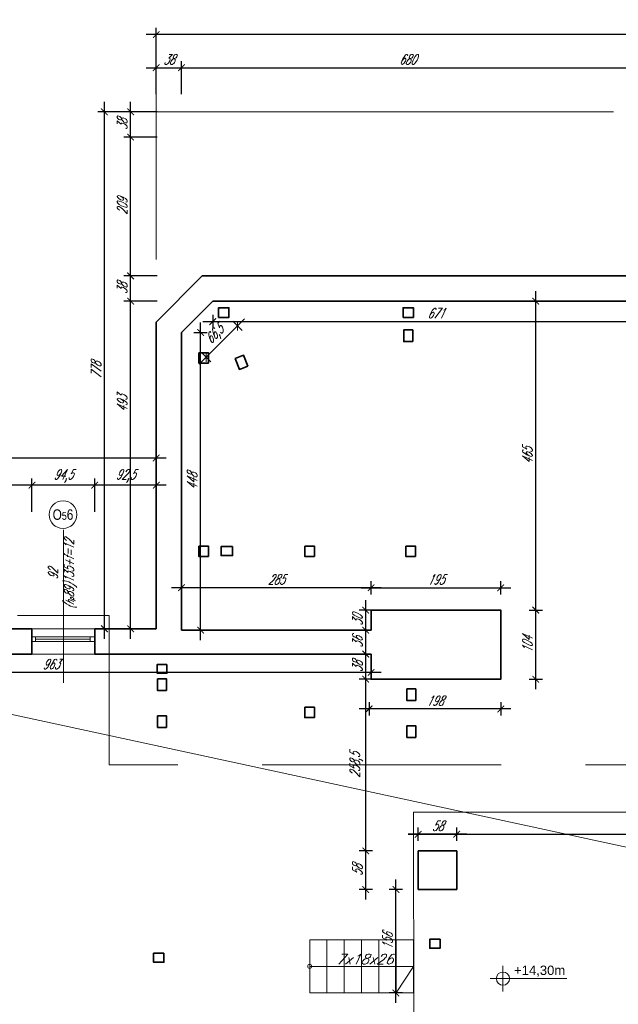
# Model space of a CAD drawing. Header units: millimetres. Extents: x 402 to 79005, y -7782 to 89952.
# Tile 4 of 256: x 23619 to 24520, y 7056 to 8538. Entities that reach past the tile are written whole.
import ezdxf
from ezdxf.enums import TextEntityAlignment as Align

# ---------------------------------------------------------------- set-up
doc = ezdxf.new("R2010")
doc.units = ezdxf.units.MM
doc.header["$LTSCALE"] = 10
doc.linetypes.add('DASHED', pattern=[19.05, 12.7, -6.35])
doc.layers.get('0').update_dxf_attribs({"lineweight": 0})
doc.layers.get('Defpoints').update_dxf_attribs({"color": 253})
for name, color, linetype, lineweight in [('01-2_konstrukcja dachu', 253, 'Continuous', 35), ('01_ściany', 253, 'Continuous', 35), ('03-01_okna', 253, 'Continuous', 15), ('03-02_schody', 253, 'Continuous', 5), ('04-1_widok', 253, 'Continuous', 5), ('04-2_nad', 253, 'DASHED', 5), ('05-01_wymiary', 253, 'Continuous', 5), ('05-03_opis', 253, 'Continuous', 5)]:
    doc.layers.add(name, color=color, linetype=linetype, lineweight=lineweight)
doc.styles.add('arial', font='ARIAL.TTF')
doc.styles.add('ariel', font='ARIAL.TTF', dxfattribs={"width": 0.8})
doc.styles.add('ariel_wym', font='simplex.shx', dxfattribs={"width": 0.65, "oblique": 25})
doc.dimstyles.new('ariel 50', dxfattribs={"dimtxt": 15, "dimasz": 10, "dimexe": 10, "dimexo": 0, "dimgap": 5, "dimtad": 1, "dimdec": 1, "dimrnd": 0.5, "dimtxsty": 'ariel_wym', "dimblk": 'ARCHTICK', "dimcen": 2.5, "dimdle": 15, "dimazin": 0, "dimtfac": 1, "dimtdec": 1, "dimtix": 1, "dimtmove": 0, "dimatfit": 3, "dimldrblk": 'DOT', "dimfxl": 0, "dimarcsym": 0})
doc.dimstyles.new('ariel 50 wnętrze', dxfattribs={"dimtxt": 15, "dimasz": 10, "dimexe": 10, "dimexo": 0, "dimgap": 5, "dimtad": 1, "dimdec": 1, "dimrnd": 0.5, "dimtxsty": 'ariel_wym', "dimblk": 'ARCHTICK', "dimcen": 2.5, "dimdle": 15, "dimazin": 0, "dimtfac": 1, "dimtdec": 1, "dimtix": 1, "dimtmove": 0, "dimatfit": 3, "dimldrblk": 'DOT', "dimfxl": 0, "dimarcsym": 0})

# ---------------------------------------------------------------- blocks, each defined once
blk = doc.blocks.new('_ArchTick')
at = {"color": 0, "linetype": 'ByBlock', "const_width": 0.15}
blk.add_lwpolyline([(-0.5, -0.5), (0.5, 0.5)], dxfattribs=at)
blk = doc.blocks.new('*D3462')
at = {"layer": '05-01_wymiary', "color": 0, "lineweight": -2}
for p, q in [((23809.7, 8465.2), (23877.7, 8465.2)), ((23824.7, 8425.2), (23824.7, 8475.2)), ((23862.7, 8425.2), (23862.7, 8475.2))]:
    blk.add_line(p, q, dxfattribs=at)
at = {"layer": 'Defpoints', "color": 0, "lineweight": 0}
for p in [(23862.7, 8465.2), (23824.7, 8082.5), (23862.7, 8066.7)]:
    blk.add_point(p, dxfattribs=at)
at = {"layer": '05-01_wymiary', "color": 0, "lineweight": -2, "xscale": 10, "yscale": 10, "zscale": 10, "rotation": 180}
blk.add_blockref('_ArchTick', (23824.7, 8465.2), dxfattribs=at)
at = {"layer": '05-01_wymiary', "color": 0, "lineweight": -2, "xscale": 10, "yscale": 10, "zscale": 10}
blk.add_blockref('_ArchTick', (23862.7, 8465.2), dxfattribs=at)
at = {"layer": '05-01_wymiary', "color": 0, "insert": (23843.7, 8477.7), "char_height": 15, "attachment_point": 5, "style": 'ariel_wym'}
blk.add_mtext('38', dxfattribs=at)
blk = doc.blocks.new('_Dot')
at = {"color": 0, "linetype": 'ByBlock', "lineweight": -2}
blk.add_line((-0.5, 0), (-1, 0), dxfattribs=at)
at = {"color": 0, "linetype": 'ByBlock', "const_width": 0.5}
blk.add_lwpolyline([(-0.25, 0, 1), (0.25, 0, 1)], format="xyb", close=True, dxfattribs=at)
blk = doc.blocks.new('*D3463')
at = {"layer": '05-01_wymiary', "color": 0, "lineweight": -2}
for p, q in [((23847.7, 8465.2), (24557.7, 8465.2)), ((23862.7, 8425.2), (23862.7, 8475.2)), ((24542.7, 8425.2), (24542.7, 8475.2))]:
    blk.add_line(p, q, dxfattribs=at)
at = {"layer": 'Defpoints', "color": 0, "lineweight": 0}
for p in [(24542.7, 8465.2), (24542.7, 8151.9), (23862.7, 8066.7)]:
    blk.add_point(p, dxfattribs=at)
at = {"layer": '05-01_wymiary', "color": 0, "lineweight": -2, "xscale": 10, "yscale": 10, "zscale": 10, "rotation": 180}
blk.add_blockref('_ArchTick', (23862.7, 8465.2), dxfattribs=at)
at = {"layer": '05-01_wymiary', "color": 0, "lineweight": -2, "xscale": 10, "yscale": 10, "zscale": 10}
blk.add_blockref('_ArchTick', (24542.7, 8465.2), dxfattribs=at)
at = {"layer": '05-01_wymiary', "color": 0, "insert": (24202.7, 8477.7), "char_height": 15, "attachment_point": 5, "style": 'ariel_wym'}
blk.add_mtext('680', dxfattribs=at)
blk = doc.blocks.new('*D3469')
at = {"layer": '05-01_wymiary', "color": 0, "lineweight": -2}
for p, q in [((23824.7, 8475.2), (23824.7, 8525.2)), ((25971.6, 8475.2), (25971.6, 8525.2)), ((25986.6, 8515.2), (23809.7, 8515.2))]:
    blk.add_line(p, q, dxfattribs=at)
at = {"layer": 'Defpoints', "color": 0, "lineweight": 0}
for p in [(23824.7, 8515.2), (23824.7, 8076.9), (25971.6, 8076.9)]:
    blk.add_point(p, dxfattribs=at)
at = {"layer": '05-01_wymiary', "color": 0, "lineweight": -2, "xscale": 10, "yscale": 10, "zscale": 10, "rotation": 180}
blk.add_blockref('_ArchTick', (23824.7, 8515.2), dxfattribs=at)
at = {"layer": '05-01_wymiary', "color": 0, "lineweight": -2, "xscale": 10, "yscale": 10, "zscale": 10}
blk.add_blockref('_ArchTick', (25971.6, 8515.2), dxfattribs=at)
at = {"layer": '05-01_wymiary', "color": 0, "insert": (24898.1, 8527.7), "char_height": 15, "attachment_point": 5, "style": 'ariel_wym'}
blk.add_mtext('2147', dxfattribs=at)
blk = doc.blocks.new('*D3475')
at = {"layer": '05-01_wymiary', "color": 0, "lineweight": -2}
for p, q in [((23786.2, 7605.9), (23786.2, 8128.9)), ((23826.2, 8113.9), (23776.2, 8113.9)), ((23824.6, 7620.9), (23776.2, 7620.9))]:
    blk.add_line(p, q, dxfattribs=at)
at = {"layer": 'Defpoints', "color": 0, "lineweight": 0}
for p in [(23786.2, 8113.9), (23909.8, 8113.9), (23824.6, 7620.9)]:
    blk.add_point(p, dxfattribs=at)
at = {"layer": '05-01_wymiary', "color": 0, "lineweight": -2, "xscale": 10, "yscale": 10, "zscale": 10}
for p, rotation in [((23786.2, 8113.9), 90), ((23786.2, 7620.9), 270)]:
    blk.add_blockref('_ArchTick', p, dxfattribs=dict(at, rotation=rotation))
at = {"layer": '05-01_wymiary', "color": 0, "insert": (23773.7, 7959.7), "char_height": 15, "attachment_point": 5, "rotation": 90, "style": 'ariel_wym'}
blk.add_mtext('493', dxfattribs=at)
blk = doc.blocks.new('*D3476')
at = {"layer": '05-01_wymiary', "color": 0, "lineweight": -2}
for p, q in [((23786.2, 8098.9), (23786.2, 8166.9)), ((23826.2, 8151.9), (23776.2, 8151.9)), ((23826.2, 8113.9), (23776.2, 8113.9))]:
    blk.add_line(p, q, dxfattribs=at)
at = {"layer": 'Defpoints', "color": 0, "lineweight": 0}
for p in [(23786.2, 8151.9), (23894, 8151.9), (23909.8, 8113.9)]:
    blk.add_point(p, dxfattribs=at)
at = {"layer": '05-01_wymiary', "color": 0, "lineweight": -2, "xscale": 10, "yscale": 10, "zscale": 10}
for p, rotation in [((23786.2, 8151.9), 90), ((23786.2, 8113.9), 270)]:
    blk.add_blockref('_ArchTick', p, dxfattribs=dict(at, rotation=rotation))
at = {"layer": '05-01_wymiary', "color": 0, "insert": (23773.7, 8132.9), "char_height": 15, "attachment_point": 5, "rotation": 90, "style": 'ariel_wym'}
blk.add_mtext('38', dxfattribs=at)
blk = doc.blocks.new('*D3477')
at = {"layer": '05-01_wymiary', "color": 0, "lineweight": -2}
for p, q in [((23786.2, 8136.9), (23786.2, 8375.9)), ((23826.2, 8360.9), (23776.2, 8360.9)), ((23826.2, 8151.9), (23776.2, 8151.9))]:
    blk.add_line(p, q, dxfattribs=at)
at = {"layer": 'Defpoints', "color": 0, "lineweight": 0}
for p in [(23786.2, 8360.9), (24628.4, 8360.9), (23894, 8151.9)]:
    blk.add_point(p, dxfattribs=at)
at = {"layer": '05-01_wymiary', "color": 0, "lineweight": -2, "xscale": 10, "yscale": 10, "zscale": 10}
for p, rotation in [((23786.2, 8360.9), 90), ((23786.2, 8151.9), 270)]:
    blk.add_blockref('_ArchTick', p, dxfattribs=dict(at, rotation=rotation))
at = {"layer": '05-01_wymiary', "color": 0, "insert": (23773.7, 8256.4), "char_height": 15, "attachment_point": 5, "rotation": 90, "style": 'ariel_wym'}
blk.add_mtext('209', dxfattribs=at)
blk = doc.blocks.new('*D3478')
at = {"layer": '05-01_wymiary', "color": 0, "lineweight": -2}
for p, q in [((23786.2, 8345.9), (23786.2, 8413.9)), ((23826.2, 8398.9), (23776.2, 8398.9)), ((23826.2, 8360.9), (23776.2, 8360.9))]:
    blk.add_line(p, q, dxfattribs=at)
at = {"layer": 'Defpoints', "color": 0, "lineweight": 0}
for p in [(23786.2, 8398.9), (24612.7, 8398.9), (24628.4, 8360.9)]:
    blk.add_point(p, dxfattribs=at)
at = {"layer": '05-01_wymiary', "color": 0, "lineweight": -2, "xscale": 10, "yscale": 10, "zscale": 10}
for p, rotation in [((23786.2, 8398.9), 90), ((23786.2, 8360.9), 270)]:
    blk.add_blockref('_ArchTick', p, dxfattribs=dict(at, rotation=rotation))
at = {"layer": '05-01_wymiary', "color": 0, "insert": (23773.7, 8379.9), "char_height": 15, "attachment_point": 5, "rotation": 90, "style": 'ariel_wym'}
blk.add_mtext('38', dxfattribs=at)
blk = doc.blocks.new('*D3479')
at = {"layer": '05-01_wymiary', "color": 0, "lineweight": -2}
for p, q in [((23746.8, 7605.9), (23746.8, 8413.9)), ((23786.8, 8398.9), (23736.8, 8398.9)), ((23786.8, 7620.9), (23736.8, 7620.9))]:
    blk.add_line(p, q, dxfattribs=at)
at = {"layer": 'Defpoints', "color": 0, "lineweight": 0}
for p in [(23746.8, 8398.9), (24612.7, 8398.9), (23824.6, 7620.9)]:
    blk.add_point(p, dxfattribs=at)
at = {"layer": '05-01_wymiary', "color": 0, "lineweight": -2, "xscale": 10, "yscale": 10, "zscale": 10}
for p, rotation in [((23746.8, 8398.9), 90), ((23746.8, 7620.9), 270)]:
    blk.add_blockref('_ArchTick', p, dxfattribs=dict(at, rotation=rotation))
at = {"layer": '05-01_wymiary', "color": 0, "insert": (23734.3, 8009.9), "char_height": 15, "attachment_point": 5, "rotation": 90, "style": 'ariel_wym'}
blk.add_mtext('778', dxfattribs=at)
blk = doc.blocks.new('*D3563')
at = {"layer": '05-01_wymiary', "color": 0, "lineweight": -2}
for p, q in [((23732.3, 7797), (23732.3, 7847)), ((23824.7, 7797), (23824.7, 7847)), ((23839.7, 7837), (23717.3, 7837))]:
    blk.add_line(p, q, dxfattribs=at)
at = {"layer": 'Defpoints', "color": 0, "lineweight": 0}
for p in [(23732.3, 7837), (23824.7, 7620.9), (23732.3, 7582.9)]:
    blk.add_point(p, dxfattribs=at)
at = {"layer": '05-01_wymiary', "color": 0, "lineweight": -2, "xscale": 10, "yscale": 10, "zscale": 10, "rotation": 180}
blk.add_blockref('_ArchTick', (23732.3, 7837), dxfattribs=at)
at = {"layer": '05-01_wymiary', "color": 0, "lineweight": -2, "xscale": 10, "yscale": 10, "zscale": 10}
blk.add_blockref('_ArchTick', (23824.7, 7837), dxfattribs=at)
at = {"layer": '05-01_wymiary', "color": 0, "insert": (23778.5, 7850.9), "char_height": 15, "attachment_point": 5, "style": 'ariel_wym'}
blk.add_mtext('92,5', dxfattribs=at)
blk = doc.blocks.new('*D3564')
at = {"layer": '05-01_wymiary', "color": 0, "lineweight": -2}
for p, q in [((23637.8, 7797), (23637.8, 7847)), ((23732.3, 7797), (23732.3, 7847)), ((23747.3, 7837), (23622.8, 7837))]:
    blk.add_line(p, q, dxfattribs=at)
at = {"layer": 'Defpoints', "color": 0, "lineweight": 0}
for p in [(23637.8, 7837), (23637.8, 7582.9), (23732.3, 7582.9)]:
    blk.add_point(p, dxfattribs=at)
at = {"layer": '05-01_wymiary', "color": 0, "lineweight": -2, "xscale": 10, "yscale": 10, "zscale": 10, "rotation": 180}
blk.add_blockref('_ArchTick', (23637.8, 7837), dxfattribs=at)
at = {"layer": '05-01_wymiary', "color": 0, "lineweight": -2, "xscale": 10, "yscale": 10, "zscale": 10}
blk.add_blockref('_ArchTick', (23732.3, 7837), dxfattribs=at)
at = {"layer": '05-01_wymiary', "color": 0, "insert": (23685, 7850.9), "char_height": 15, "attachment_point": 5, "style": 'ariel_wym'}
blk.add_mtext('94,5', dxfattribs=at)
blk = doc.blocks.new('*D3565')
at = {"layer": '05-01_wymiary', "color": 0, "lineweight": -2}
for p, q in [((23400.8, 7797), (23400.8, 7847)), ((23637.8, 7797), (23637.8, 7847)), ((23652.8, 7837), (23385.8, 7837))]:
    blk.add_line(p, q, dxfattribs=at)
at = {"layer": 'Defpoints', "color": 0, "lineweight": 0}
for p in [(23400.8, 7837), (23400.8, 7582.9), (23637.8, 7582.9)]:
    blk.add_point(p, dxfattribs=at)
at = {"layer": '05-01_wymiary', "color": 0, "lineweight": -2, "xscale": 10, "yscale": 10, "zscale": 10, "rotation": 180}
blk.add_blockref('_ArchTick', (23400.8, 7837), dxfattribs=at)
at = {"layer": '05-01_wymiary', "color": 0, "lineweight": -2, "xscale": 10, "yscale": 10, "zscale": 10}
blk.add_blockref('_ArchTick', (23637.8, 7837), dxfattribs=at)
at = {"layer": '05-01_wymiary', "color": 0, "insert": (23519.3, 7849.5), "char_height": 15, "attachment_point": 5, "style": 'ariel_wym'}
blk.add_mtext('237', dxfattribs=at)
blk = doc.blocks.new('*D3569')
at = {"layer": '05-01_wymiary', "color": 0, "lineweight": -2}
for p, q in [((23059.7, 7837.8), (23059.7, 7887.8)), ((23824.7, 7837.8), (23824.7, 7887.8)), ((23839.7, 7877.8), (23044.7, 7877.8))]:
    blk.add_line(p, q, dxfattribs=at)
at = {"layer": 'Defpoints', "color": 0, "lineweight": 0}
for p in [(23059.7, 7877.8), (23059.7, 7755.4), (23824.7, 7620.9)]:
    blk.add_point(p, dxfattribs=at)
at = {"layer": '05-01_wymiary', "color": 0, "lineweight": -2, "xscale": 10, "yscale": 10, "zscale": 10, "rotation": 180}
blk.add_blockref('_ArchTick', (23059.7, 7877.8), dxfattribs=at)
at = {"layer": '05-01_wymiary', "color": 0, "lineweight": -2, "xscale": 10, "yscale": 10, "zscale": 10}
blk.add_blockref('_ArchTick', (23824.7, 7877.8), dxfattribs=at)
at = {"layer": '05-01_wymiary', "color": 0, "insert": (23442.2, 7890.3), "char_height": 15, "attachment_point": 5, "style": 'ariel_wym'}
blk.add_mtext('765', dxfattribs=at)
blk = doc.blocks.new('*D3576')
at = {"layer": '05-01_wymiary', "color": 0, "lineweight": -2}
for p, q in [((24185.2, 7057.8), (24185.2, 7243.5)), ((24195.2, 7228.5), (24175.2, 7228.5)), ((24195.2, 7072.8), (24175.2, 7072.8))]:
    blk.add_line(p, q, dxfattribs=at)
at = {"layer": 'Defpoints', "color": 0, "lineweight": 0}
for p in [(24185.2, 7228.5), (24218.7, 7228.5), (24211.6, 7072.8)]:
    blk.add_point(p, dxfattribs=at)
at = {"layer": '05-01_wymiary', "color": 0, "lineweight": -2, "xscale": 10, "yscale": 10, "zscale": 10}
for p, rotation in [((24185.2, 7228.5), 90), ((24185.2, 7072.8), 270)]:
    blk.add_blockref('_ArchTick', p, dxfattribs=dict(at, rotation=rotation))
at = {"layer": '05-01_wymiary', "color": 0, "insert": (24172.7, 7150.7), "char_height": 15, "attachment_point": 5, "rotation": 90, "style": 'ariel_wym'}
blk.add_mtext('156', dxfattribs=at)
blk = doc.blocks.new('*D3577')
at = {"layer": '05-01_wymiary', "color": 0, "lineweight": -2}
for p, q in [((24139.8, 7213.5), (24139.8, 7301.5)), ((24149.8, 7286.5), (24129.8, 7286.5)), ((24149.8, 7228.5), (24129.8, 7228.5))]:
    blk.add_line(p, q, dxfattribs=at)
at = {"layer": 'Defpoints', "color": 0, "lineweight": 0}
for p in [(24139.8, 7286.5), (24218.7, 7286.5), (24218.7, 7228.5)]:
    blk.add_point(p, dxfattribs=at)
at = {"layer": '05-01_wymiary', "color": 0, "lineweight": -2, "xscale": 10, "yscale": 10, "zscale": 10}
for p, rotation in [((24139.8, 7286.5), 90), ((24139.8, 7228.5), 270)]:
    blk.add_blockref('_ArchTick', p, dxfattribs=dict(at, rotation=rotation))
at = {"layer": '05-01_wymiary', "color": 0, "insert": (24127.3, 7257.5), "char_height": 15, "attachment_point": 5, "rotation": 90, "style": 'ariel_wym'}
blk.add_mtext('58', dxfattribs=at)
blk = doc.blocks.new('*D3578')
at = {"layer": '05-01_wymiary', "color": 0, "lineweight": -2}
for p, q in [((24139.8, 7271.5), (24139.8, 7560)), ((24147.9, 7545), (24129.8, 7545)), ((24149.8, 7286.5), (24129.8, 7286.5))]:
    blk.add_line(p, q, dxfattribs=at)
at = {"layer": 'Defpoints', "color": 0, "lineweight": 0}
for p in [(24139.8, 7545), (24147.9, 7545), (24218.7, 7286.5)]:
    blk.add_point(p, dxfattribs=at)
at = {"layer": '05-01_wymiary', "color": 0, "lineweight": -2, "xscale": 10, "yscale": 10, "zscale": 10}
for p, rotation in [((24139.8, 7545), 90), ((24139.8, 7286.5), 270)]:
    blk.add_blockref('_ArchTick', p, dxfattribs=dict(at, rotation=rotation))
at = {"layer": '05-01_wymiary', "color": 0, "insert": (24125.9, 7415.8), "char_height": 15, "attachment_point": 5, "rotation": 90, "style": 'ariel_wym'}
blk.add_mtext('258,5', dxfattribs=at)
blk = doc.blocks.new('*D3579')
at = {"layer": '05-01_wymiary', "color": 0, "lineweight": -2}
for p, q in [((24139.8, 7530), (24139.8, 7597.9)), ((24147.9, 7582.9), (24129.8, 7582.9)), ((24147.9, 7545), (24129.8, 7545))]:
    blk.add_line(p, q, dxfattribs=at)
at = {"layer": 'Defpoints', "color": 0, "lineweight": 0}
for p in [(24139.8, 7582.9), (24147.9, 7582.9), (24147.9, 7545)]:
    blk.add_point(p, dxfattribs=at)
at = {"layer": '05-01_wymiary', "color": 0, "lineweight": -2, "xscale": 10, "yscale": 10, "zscale": 10}
for p, rotation in [((24139.8, 7582.9), 90), ((24139.8, 7545), 270)]:
    blk.add_blockref('_ArchTick', p, dxfattribs=dict(at, rotation=rotation))
at = {"layer": '05-01_wymiary', "color": 0, "insert": (24127.3, 7563.9), "char_height": 15, "attachment_point": 5, "rotation": 90, "style": 'ariel_wym'}
blk.add_mtext('38', dxfattribs=at)
blk = doc.blocks.new('*D3580')
at = {"layer": '05-01_wymiary', "color": 0, "lineweight": -2}
for p, q in [((24139.8, 7567.9), (24139.8, 7633.9)), ((24147.9, 7618.9), (24129.8, 7618.9)), ((24147.9, 7582.9), (24129.8, 7582.9))]:
    blk.add_line(p, q, dxfattribs=at)
at = {"layer": 'Defpoints', "color": 0, "lineweight": 0}
for p in [(24139.8, 7618.9), (24147.9, 7618.9), (24147.9, 7582.9)]:
    blk.add_point(p, dxfattribs=at)
at = {"layer": '05-01_wymiary', "color": 0, "lineweight": -2, "xscale": 10, "yscale": 10, "zscale": 10}
for p, rotation in [((24139.8, 7618.9), 90), ((24139.8, 7582.9), 270)]:
    blk.add_blockref('_ArchTick', p, dxfattribs=dict(at, rotation=rotation))
at = {"layer": '05-01_wymiary', "color": 0, "insert": (24127.3, 7600.9), "char_height": 15, "attachment_point": 5, "rotation": 90, "style": 'ariel_wym'}
blk.add_mtext('36', dxfattribs=at)
blk = doc.blocks.new('*D3581')
at = {"layer": '05-01_wymiary', "color": 0, "lineweight": -2}
for p, q in [((24139.8, 7603.9), (24139.8, 7664)), ((24147.9, 7649), (24129.8, 7649)), ((24147.9, 7618.9), (24129.8, 7618.9))]:
    blk.add_line(p, q, dxfattribs=at)
at = {"layer": 'Defpoints', "color": 0, "lineweight": 0}
for p in [(24139.8, 7649), (24147.9, 7649), (24147.9, 7618.9)]:
    blk.add_point(p, dxfattribs=at)
at = {"layer": '05-01_wymiary', "color": 0, "lineweight": -2, "xscale": 10, "yscale": 10, "zscale": 10}
for p, rotation in [((24139.8, 7649), 90), ((24139.8, 7618.9), 270)]:
    blk.add_blockref('_ArchTick', p, dxfattribs=dict(at, rotation=rotation))
at = {"layer": '05-01_wymiary', "color": 0, "insert": (24127.3, 7633.9), "char_height": 15, "attachment_point": 5, "rotation": 90, "style": 'ariel_wym'}
blk.add_mtext('30', dxfattribs=at)
blk = doc.blocks.new('*D3582')
at = {"layer": '05-01_wymiary', "color": 0, "lineweight": -2}
for p, q in [((24357.9, 7500.2), (24129.8, 7500.2)), ((24144.8, 7510.2), (24144.8, 7490.2)), ((24342.9, 7510.2), (24342.9, 7490.2))]:
    blk.add_line(p, q, dxfattribs=at)
at = {"layer": 'Defpoints', "color": 0, "lineweight": 0}
for p in [(24342.9, 7545), (24144.8, 7540), (24144.8, 7500.2)]:
    blk.add_point(p, dxfattribs=at)
at = {"layer": '05-01_wymiary', "color": 0, "lineweight": -2, "xscale": 10, "yscale": 10, "zscale": 10, "rotation": 180}
blk.add_blockref('_ArchTick', (24144.8, 7500.2), dxfattribs=at)
at = {"layer": '05-01_wymiary', "color": 0, "lineweight": -2, "xscale": 10, "yscale": 10, "zscale": 10}
blk.add_blockref('_ArchTick', (24342.9, 7500.2), dxfattribs=at)
at = {"layer": '05-01_wymiary', "color": 0, "insert": (24243.8, 7512.7), "char_height": 15, "attachment_point": 5, "style": 'ariel_wym'}
blk.add_mtext('198', dxfattribs=at)
blk = doc.blocks.new('*D3583')
at = {"layer": '05-01_wymiary', "color": 0, "lineweight": -2}
for p, q in [((23185.1, 7565.2), (23185.1, 7545.2)), ((24147.9, 7565.2), (24147.9, 7545.2)), ((24162.9, 7555.2), (23170.1, 7555.2))]:
    blk.add_line(p, q, dxfattribs=at)
at = {"layer": 'Defpoints', "color": 0, "lineweight": 0}
for p in [(23185.1, 7582.9), (24147.9, 7582.9), (23185.1, 7555.2)]:
    blk.add_point(p, dxfattribs=at)
at = {"layer": '05-01_wymiary', "color": 0, "lineweight": -2, "xscale": 10, "yscale": 10, "zscale": 10, "rotation": 180}
blk.add_blockref('_ArchTick', (23185.1, 7555.2), dxfattribs=at)
at = {"layer": '05-01_wymiary', "color": 0, "lineweight": -2, "xscale": 10, "yscale": 10, "zscale": 10}
blk.add_blockref('_ArchTick', (24147.9, 7555.2), dxfattribs=at)
at = {"layer": '05-01_wymiary', "color": 0, "insert": (23666.5, 7567.7), "char_height": 15, "attachment_point": 5, "style": 'ariel_wym'}
blk.add_mtext('963', dxfattribs=at)
blk = doc.blocks.new('*D3585')
at = {"layer": '05-01_wymiary', "color": 0, "lineweight": -2}
for p, q in [((23862.7, 7672.6), (23862.7, 7692.6)), ((24147.9, 7672.6), (24147.9, 7692.6)), ((24162.9, 7682.6), (23847.7, 7682.6))]:
    blk.add_line(p, q, dxfattribs=at)
at = {"layer": 'Defpoints', "color": 0, "lineweight": 0}
for p in [(23862.7, 7682.6), (24147.9, 7649), (23862.7, 7618.9)]:
    blk.add_point(p, dxfattribs=at)
at = {"layer": '05-01_wymiary', "color": 0, "lineweight": -2, "xscale": 10, "yscale": 10, "zscale": 10, "rotation": 180}
blk.add_blockref('_ArchTick', (23862.7, 7682.6), dxfattribs=at)
at = {"layer": '05-01_wymiary', "color": 0, "lineweight": -2, "xscale": 10, "yscale": 10, "zscale": 10}
blk.add_blockref('_ArchTick', (24147.9, 7682.6), dxfattribs=at)
at = {"layer": '05-01_wymiary', "color": 0, "insert": (24005.3, 7695.1), "char_height": 15, "attachment_point": 5, "style": 'ariel_wym'}
blk.add_mtext('285', dxfattribs=at)
blk = doc.blocks.new('*D3586')
at = {"layer": '05-01_wymiary', "color": 0, "lineweight": -2}
for p, q in [((24147.9, 7672.6), (24147.9, 7692.6)), ((24342.9, 7672.6), (24342.9, 7692.6)), ((24132.9, 7682.6), (24357.9, 7682.6))]:
    blk.add_line(p, q, dxfattribs=at)
at = {"layer": 'Defpoints', "color": 0, "lineweight": 0}
for p in [(24342.9, 7682.6), (24147.9, 7649), (24342.9, 7649)]:
    blk.add_point(p, dxfattribs=at)
at = {"layer": '05-01_wymiary', "color": 0, "lineweight": -2, "xscale": 10, "yscale": 10, "zscale": 10, "rotation": 180}
blk.add_blockref('_ArchTick', (24147.9, 7682.6), dxfattribs=at)
at = {"layer": '05-01_wymiary', "color": 0, "lineweight": -2, "xscale": 10, "yscale": 10, "zscale": 10}
blk.add_blockref('_ArchTick', (24342.9, 7682.6), dxfattribs=at)
at = {"layer": '05-01_wymiary', "color": 0, "insert": (24245.4, 7695.1), "char_height": 15, "attachment_point": 5, "style": 'ariel_wym'}
blk.add_mtext('195', dxfattribs=at)
blk = doc.blocks.new('*D3587')
at = {"layer": '05-01_wymiary', "color": 0, "lineweight": -2}
for p, q in [((23891.5, 7603.9), (23891.5, 8081.7)), ((23881.5, 8066.7), (23901.5, 8066.7)), ((23881.5, 7618.9), (23901.5, 7618.9))]:
    blk.add_line(p, q, dxfattribs=at)
at = {"layer": 'Defpoints', "color": 0, "lineweight": 0}
for p in [(23862.7, 8066.7), (23891.5, 8066.7), (23862.7, 7618.9)]:
    blk.add_point(p, dxfattribs=at)
at = {"layer": '05-01_wymiary', "color": 0, "lineweight": -2, "xscale": 10, "yscale": 10, "zscale": 10}
for p, rotation in [((23891.5, 8066.7), 90), ((23891.5, 7618.9), 270)]:
    blk.add_blockref('_ArchTick', p, dxfattribs=dict(at, rotation=rotation))
at = {"layer": '05-01_wymiary', "color": 0, "insert": (23879, 7842.8), "char_height": 15, "attachment_point": 5, "rotation": 90, "style": 'ariel_wym'}
blk.add_mtext('448', dxfattribs=at)
blk = doc.blocks.new('*D3588')
at = {"layer": '05-01_wymiary', "color": 0, "lineweight": -2}
for p, q in [((23889.3, 8018.9), (23957.6, 8087.2)), ((23939.9, 8083.7), (23954.1, 8069.6)), ((23892.8, 8036.6), (23906.9, 8022.4))]:
    blk.add_line(p, q, dxfattribs=at)
at = {"layer": 'Defpoints', "color": 0, "lineweight": 0}
for p in [(23909.8, 8113.9), (23947, 8076.6), (23862.7, 8066.7)]:
    blk.add_point(p, dxfattribs=at)
at = {"layer": '05-01_wymiary', "color": 0, "lineweight": -2, "xscale": 10, "yscale": 10, "zscale": 10}
for p, rotation in [((23947, 8076.6), 44.99999999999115), ((23899.9, 8029.5), 224.9999999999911)]:
    blk.add_blockref('_ArchTick', p, dxfattribs=dict(at, rotation=rotation))
at = {"layer": '05-01_wymiary', "color": 0, "insert": (23913.6, 8062.9), "char_height": 15, "attachment_point": 5, "rotation": 45, "style": 'ariel_wym'}
blk.add_mtext('66,5', dxfattribs=at)
blk = doc.blocks.new('*D3589')
at = {"layer": '05-01_wymiary', "color": 0, "lineweight": -2}
for p, q in [((23909.8, 8093.2), (23909.8, 8073.2)), ((24580.7, 8093.2), (24580.7, 8073.2)), ((23894.8, 8083.2), (24595.7, 8083.2))]:
    blk.add_line(p, q, dxfattribs=at)
at = {"layer": 'Defpoints', "color": 0, "lineweight": 0}
for p in [(23909.8, 8113.9), (24580.7, 8113.9), (24580.7, 8083.2)]:
    blk.add_point(p, dxfattribs=at)
at = {"layer": '05-01_wymiary', "color": 0, "lineweight": -2, "xscale": 10, "yscale": 10, "zscale": 10, "rotation": 180}
blk.add_blockref('_ArchTick', (23909.8, 8083.2), dxfattribs=at)
at = {"layer": '05-01_wymiary', "color": 0, "lineweight": -2, "xscale": 10, "yscale": 10, "zscale": 10}
blk.add_blockref('_ArchTick', (24580.7, 8083.2), dxfattribs=at)
at = {"layer": '05-01_wymiary', "color": 0, "insert": (24245.2, 8095.7), "char_height": 15, "attachment_point": 5, "style": 'ariel_wym'}
blk.add_mtext('671', dxfattribs=at)
blk = doc.blocks.new('*D3603')
at = {"layer": '05-01_wymiary', "color": 0, "lineweight": -2}
for p, q in [((24395.6, 7530), (24395.6, 7664)), ((24385.6, 7649), (24405.6, 7649)), ((24385.6, 7545), (24405.6, 7545))]:
    blk.add_line(p, q, dxfattribs=at)
at = {"layer": 'Defpoints', "color": 0, "lineweight": 0}
for p in [(24342.9, 7649), (24395.6, 7649), (24342.9, 7545)]:
    blk.add_point(p, dxfattribs=at)
at = {"layer": '05-01_wymiary', "color": 0, "lineweight": -2, "xscale": 10, "yscale": 10, "zscale": 10}
for p, rotation in [((24395.6, 7649), 90), ((24395.6, 7545), 270)]:
    blk.add_blockref('_ArchTick', p, dxfattribs=dict(at, rotation=rotation))
at = {"layer": '05-01_wymiary', "color": 0, "insert": (24383.1, 7597), "char_height": 15, "attachment_point": 5, "rotation": 90, "style": 'ariel_wym'}
blk.add_mtext('104', dxfattribs=at)
blk = doc.blocks.new('*D3604')
at = {"layer": '05-01_wymiary', "color": 0, "lineweight": -2}
for p, q in [((24395.6, 7634), (24395.6, 8128.9)), ((24385.6, 8113.9), (24405.6, 8113.9)), ((24385.6, 7649), (24405.6, 7649))]:
    blk.add_line(p, q, dxfattribs=at)
at = {"layer": 'Defpoints', "color": 0, "lineweight": 0}
for p in [(24374.8, 8113.9), (24395.6, 8113.9), (24342.9, 7649)]:
    blk.add_point(p, dxfattribs=at)
at = {"layer": '05-01_wymiary', "color": 0, "lineweight": -2, "xscale": 10, "yscale": 10, "zscale": 10}
for p, rotation in [((24395.6, 8113.9), 90), ((24395.6, 7649), 270)]:
    blk.add_blockref('_ArchTick', p, dxfattribs=dict(at, rotation=rotation))
at = {"layer": '05-01_wymiary', "color": 0, "insert": (24383.1, 7881.4), "char_height": 15, "attachment_point": 5, "rotation": 90, "style": 'ariel_wym'}
blk.add_mtext('465', dxfattribs=at)
blk = doc.blocks.new('*D3605')
at = {"layer": '05-01_wymiary', "color": 0, "lineweight": -2}
for p, q in [((24218.7, 7301.7), (24218.7, 7321.7)), ((24276.7, 7301.7), (24276.7, 7321.7)), ((24291.7, 7311.7), (24203.7, 7311.7))]:
    blk.add_line(p, q, dxfattribs=at)
at = {"layer": 'Defpoints', "color": 0, "lineweight": 0}
for p in [(24218.7, 7311.7), (24218.7, 7286.5), (24276.7, 7286.5)]:
    blk.add_point(p, dxfattribs=at)
at = {"layer": '05-01_wymiary', "color": 0, "lineweight": -2, "xscale": 10, "yscale": 10, "zscale": 10, "rotation": 180}
blk.add_blockref('_ArchTick', (24218.7, 7311.7), dxfattribs=at)
at = {"layer": '05-01_wymiary', "color": 0, "lineweight": -2, "xscale": 10, "yscale": 10, "zscale": 10}
blk.add_blockref('_ArchTick', (24276.7, 7311.7), dxfattribs=at)
at = {"layer": '05-01_wymiary', "color": 0, "insert": (24247.7, 7324.2), "char_height": 15, "attachment_point": 5, "style": 'ariel_wym'}
blk.add_mtext('58', dxfattribs=at)
blk = doc.blocks.new('*D3606')
at = {"layer": '05-01_wymiary', "color": 0, "lineweight": -2}
for p, q in [((24218.7, 7301.7), (24218.7, 7321.7)), ((25573.1, 7301.7), (25573.1, 7321.7)), ((24203.7, 7311.7), (25588.1, 7311.7))]:
    blk.add_line(p, q, dxfattribs=at)
at = {"layer": 'Defpoints', "color": 0, "lineweight": 0}
for p in [(25573.1, 7311.7), (24218.7, 7286.5), (25573.1, 7286.5)]:
    blk.add_point(p, dxfattribs=at)
at = {"layer": '05-01_wymiary', "color": 0, "lineweight": -2, "xscale": 10, "yscale": 10, "zscale": 10, "rotation": 180}
blk.add_blockref('_ArchTick', (24218.7, 7311.7), dxfattribs=at)
at = {"layer": '05-01_wymiary', "color": 0, "lineweight": -2, "xscale": 10, "yscale": 10, "zscale": 10}
blk.add_blockref('_ArchTick', (25573.1, 7311.7), dxfattribs=at)
at = {"layer": '05-01_wymiary', "color": 0, "insert": (24895.9, 7325.6), "char_height": 15, "attachment_point": 5, "style": 'ariel_wym'}
blk.add_mtext('1354,5', dxfattribs=at)
blk = doc.blocks.new('kota rzutowa')
at = {"ltscale": 0.5}
for p, q in [((0, -20.6), (0, 20.6)), ((-20.6, 0), (102.8, 0))]:
    blk.add_line(p, q, dxfattribs=at)
blk.add_circle((0, 0), 10.6, dxfattribs=at)
at = {"ltscale": 0.5, "style": 'arial'}
blk.add_attdef('POZ._POSADKI_WYKOŃCZONWJ', text='', height=15, dxfattribs=at).set_placement((17.9, 1.4), align=Align.BOTTOM_LEFT)
blk.add_attdef('POZ._POSADZKI_KONSTRUKCJA', text='', height=15, dxfattribs=at).set_placement((17, -5), align=Align.TOP_LEFT)

msp = doc.modelspace()

# ---------------------------------------------------------------- linework, layer by layer
at = {"layer": '01-2_konstrukcja dachu'}
for points in [[(23918.57, 8089.42), (23918.57, 8103.92), (23934.07, 8103.92), (23934.07, 8089.42)], [(24196.13, 8089.42), (24196.13, 8103.92), (24211.63, 8103.92), (24211.63, 8089.42)], [(24210.52, 8053.04), (24197.02, 8053.04), (24197.02, 8070.54), (24210.52, 8070.54)], [(23888.7, 8036.36), (23903.2, 8036.36), (23903.2, 8020.86), (23888.7, 8020.86)], [(23962.53, 8016.11), (23949.93, 8011.25), (23943.64, 8027.58), (23956.24, 8032.44)], [(23888.7, 7745.36), (23903.2, 7745.36), (23903.2, 7729.86), (23888.7, 7729.86)], [(23939.69, 7744.59), (23939.69, 7731.09), (23922.19, 7731.09), (23922.19, 7744.59)], [(24048.2, 7745.36), (24062.7, 7745.36), (24062.7, 7729.86), (24048.2, 7729.86)], [(24200.07, 7745.36), (24214.57, 7745.36), (24214.57, 7729.86), (24200.07, 7729.86)], [(23840.72, 7567.36), (23840.72, 7553.86), (23826.22, 7553.86), (23826.22, 7567.36)], [(23840.22, 7527.82), (23826.72, 7527.82), (23826.72, 7545.32), (23840.22, 7545.32)], [(24215.16, 7512.82), (24201.66, 7512.82), (24201.66, 7530.32), (24215.16, 7530.32)], [(24048.2, 7502.69), (24062.7, 7502.69), (24062.7, 7487.19), (24048.2, 7487.19)], [(23840.22, 7472.36), (23826.72, 7472.36), (23826.72, 7489.86), (23840.22, 7489.86)], [(24215.16, 7457.36), (24201.66, 7457.36), (24201.66, 7474.86), (24215.16, 7474.86)], [(24251.67, 7153.63), (24251.67, 7140.13), (24236.17, 7140.13), (24236.17, 7153.63)], [(23836.35, 7132.63), (23836.35, 7119.13), (23820.85, 7119.13), (23820.85, 7132.63)]]:
    msp.add_lwpolyline(points, close=True, dxfattribs=at)
at = {"layer": '01_ściany'}
for p, q in [((23824.65, 8082.48), (23894.03, 8151.86)), ((24542.65, 8151.86), (23894.03, 8151.86)), ((23862.65, 8066.74), (23909.77, 8113.86)), ((24580.65, 8113.86), (23909.77, 8113.86)), ((23824.65, 8082.48), (23824.65, 7620.86)), ((23862.65, 8066.74), (23862.65, 7618.86)), ((23637.77, 7620.86), (23400.77, 7620.86)), ((23637.77, 7582.86), (23637.77, 7620.86)), ((23824.65, 7620.86), (23732.27, 7620.86)), ((23824.6, 7620.86), (23732.28, 7620.86)), ((23732.28, 7582.86), (23732.28, 7620.86)), ((23862.65, 7618.86), (24147.87, 7618.86)), ((23637.77, 7582.86), (23400.77, 7582.86)), ((23862.65, 7582.86), (23732.28, 7582.86)), ((23862.65, 7582.86), (24147.87, 7582.86)), ((24218.68, 7286.54), (24218.68, 7228.54)), ((24276.68, 7286.54), (24218.68, 7286.54)), ((24276.68, 7228.54), (24276.68, 7286.54)), ((24218.68, 7228.54), (24276.68, 7228.54))]:
    msp.add_line(p, q, dxfattribs=at)
msp.add_lwpolyline([(24147.87, 7618.86), (24147.87, 7648.96), (24342.87, 7648.96), (24342.87, 7544.96), (24147.87, 7544.96), (24147.87, 7582.86)], dxfattribs=at)
at = {"layer": '03-01_okna'}
msp.add_line((23732.27, 7620.86), (23637.77, 7620.86), dxfattribs=at)
at = {"layer": '03-01_okna', "linetype": 'Continuous', "lineweight": 0}
for p, q in [((23732.27, 7608.86), (23637.77, 7608.86)), ((23732.27, 7601.87), (23637.77, 7601.87)), ((23642.94, 7608.86), (23642.94, 7601.87)), ((23725.28, 7605.36), (23642.94, 7605.36)), ((23725.28, 7608.86), (23725.28, 7601.87))]:
    msp.add_line(p, q, dxfattribs=at)
at = {"layer": '03-02_schody'}
for p, q in [((24211.58, 7152.78), (24055.58, 7152.78)), ((24055.58, 7152.78), (24055.58, 7072.78)), ((24055.58, 7152.78), (24055.58, 7072.78)), ((24081.58, 7152.78), (24081.58, 7072.78)), ((24107.58, 7152.78), (24107.58, 7072.78)), ((24133.58, 7152.78), (24133.58, 7072.78)), ((24159.58, 7152.78), (24159.58, 7072.78)), ((24185.58, 7152.78), (24185.58, 7072.78)), ((24211.58, 7152.78), (24211.58, 7072.78)), ((24211.58, 7112.78), (24055.58, 7112.78)), ((24211.58, 7112.78), (24185.58, 7072.78)), ((24211.58, 7072.78), (24055.58, 7072.78)), ((24055.58, 7072.78), (24211.58, 7072.78))]:
    msp.add_line(p, q, dxfattribs=at)
msp.add_circle((24055.58, 7112.78), 3, dxfattribs=at)
at = {"layer": '04-1_widok'}
for p, q in [((23637.77, 7582.86), (23732.27, 7582.86)), ((24211.58, 7344.86), (24212.67, 6668.86)), ((24567.65, 7344.86), (24211.58, 7344.86))]:
    msp.add_line(p, q, dxfattribs=at)
at = {"layer": '04-2_nad', "ltscale": 2}
for p, q in [((23754.02, 7640.86), (23616.02, 7640.86)), ((23754.02, 7640.86), (23754.02, 7416.14)), ((24238.29, 7416.23), (23754.02, 7416.14)), ((24724.59, 7416.13), (24238.29, 7416.23))]:
    msp.add_line(p, q, dxfattribs=at)
at = {"layer": '05-01_wymiary'}
for p, q in [((23824.65, 8525.18), (23824.65, 8176.86)), ((23736.76, 8398.86), (24512.65, 8398.86))]:
    msp.add_line(p, q, dxfattribs=at)
at = {"layer": '05-03_opis', "lineweight": 0}
msp.add_line((23685.02, 7539.64), (23685.02, 7769.98), dxfattribs=at)
at = {"layer": '05-03_opis'}
msp.add_line((23185.08, 7582.86), (27686.23, 6611.82), dxfattribs=at)
at = {"layer": '05-03_opis', "lineweight": 0}
msp.add_circle((23684.52, 7792.67), 20.69, dxfattribs=at)

# ---------------------------------------------------------------- block references
at = {"layer": '05-03_opis', "xscale": 0.9359999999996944, "yscale": 0.9359999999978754, "zscale": 0.9359999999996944}
msp.add_blockref('kota rzutowa', (24346.25, 7094.42), dxfattribs=at).add_auto_attribs({'POZ._POSADKI_WYKOŃCZONWJ': '+14,30m'})

# ---------------------------------------------------------------- texts
at = {"layer": '05-03_opis', "lineweight": 0, "attachment_point": 5}
for s, insert, char_height, width, style in [('O{\\H0.7576x;5}6', (23684.52, 7792.67), 15.84, 75.1935, 'ariel'), ('{\\W1;7x18x26}', (24137.89, 7123.71), 15, 55, 'ariel_wym')]:
    msp.add_mtext(s, dxfattribs=dict(at, insert=insert, char_height=char_height, width=width, style=style))
at = {"layer": '05-03_opis', "lineweight": 0, "insert": (23683.95, 7703.25), "char_height": 14.4, "width": 62.6613, "attachment_point": 5, "rotation": 90, "style": 'ariel_wym'}
msp.add_mtext('92\\P({\\H0.8333x;h\\H0.6x;p}89)135+f=12', dxfattribs=at)

# ---------------------------------------------------------------- dimensions: what is measured, and where the dimension line sits
at = {"layer": '05-01_wymiary'}
for base, p1, p2, dimstyle, picture, middle in [((23824.6536, 8515.1787), (25971.6007, 8076.8551), (23824.6536, 8076.8551), 'ariel 50', '*D3469', (24898.1271, 8527.6787)), ((23862.65, 8465.18), (23824.65, 8082.48), (23862.65, 8066.74), 'ariel 50', '*D3462', (23843.65, 8477.68)), ((24580.65, 8083.22), (23909.77, 8113.86), (24580.65, 8113.86), 'ariel 50 wnętrze', '*D3589', (24245.21, 8095.72)), ((23059.68, 7877.76), (23824.65, 7620.86), (23059.68, 7755.43), 'ariel 50', '*D3569', (23442.17, 7890.26)), ((23732.27, 7837), (23824.65, 7620.86), (23732.27, 7582.86), 'ariel 50', '*D3563', (23778.46, 7850.93)), ((23862.65, 7682.62), (24147.87, 7648.96), (23862.65, 7618.86), 'ariel 50 wnętrze', '*D3585', (24005.26, 7695.12)), ((23185.08, 7555.23), (24147.87, 7582.86), (23185.08, 7582.86), 'ariel 50 wnętrze', '*D3583', (23666.47, 7567.73)), ((24144.83, 7500.15), (24342.87, 7544.96), (24144.83, 7539.96), 'ariel 50 wnętrze', '*D3582', (24243.85, 7512.65)), ((24218.68, 7311.7), (24276.68, 7286.54), (24218.68, 7286.54), 'ariel 50 wnętrze', '*D3605', (24247.68, 7324.2))]:
    dim = msp.add_linear_dim(base=base, p1=p1, p2=p2, dimstyle=dimstyle, dxfattribs=at)
    dim.commit()
    dim.dimension.update_dxf_attribs({"geometry": picture, "text_midpoint": middle})
for base, p1, p2, dimstyle, picture, middle in [((24542.65, 8465.18), (23862.65, 8066.74), (24542.65, 8151.86), 'ariel 50', '*D3463', (24202.65, 8477.68)), ((23400.77, 7837), (23637.77, 7582.86), (23400.77, 7582.86), 'ariel 50', '*D3565', (23519.27, 7849.5)), ((23637.77, 7837), (23732.27, 7582.86), (23637.77, 7582.86), 'ariel 50', '*D3564', (23685.02, 7850.93)), ((24342.87, 7682.62), (24147.87, 7648.96), (24342.87, 7648.96), 'ariel 50 wnętrze', '*D3586', (24245.37, 7695.12)), ((25573.1262, 7311.7041), (24218.6815, 7286.5427), (25573.1262, 7286.5427), 'ariel 50 wnętrze', '*D3606', (24895.9039, 7325.6327))]:
    dim = msp.add_linear_dim(base=base, p1=p1, p2=p2, dimstyle=dimstyle, override={"dimtmove": 1}, dxfattribs=at)
    dim.commit()
    dim.dimension.update_dxf_attribs({"geometry": picture, "text_midpoint": middle})
for base, p1, p2, dimstyle, picture, middle in [((23746.76, 8398.86), (23824.6, 7620.86), (24612.65, 8398.86), 'ariel 50', '*D3479', (23734.26, 8009.86)), ((23891.54, 8066.74), (23862.65, 7618.86), (23862.65, 8066.74), 'ariel 50 wnętrze', '*D3587', (23879.04, 7842.8)), ((24395.61, 7648.96), (24342.87, 7544.96), (24342.87, 7648.96), 'ariel 50 wnętrze', '*D3603', (24383.11, 7596.96))]:
    dim = msp.add_linear_dim(base=base, p1=p1, p2=p2, angle=90, dimstyle=dimstyle, dxfattribs=at)
    dim.commit()
    dim.dimension.update_dxf_attribs({"geometry": picture, "text_midpoint": middle})
for base, p1, p2, dimstyle, picture, middle in [((23786.24, 8398.86), (24628.39, 8360.86), (24612.65, 8398.86), 'ariel 50', '*D3478', (23773.74, 8379.86)), ((23786.24, 8360.86), (23894.03, 8151.86), (24628.39, 8360.86), 'ariel 50', '*D3477', (23773.74, 8256.36)), ((23786.24, 8151.86), (23909.77, 8113.86), (23894.03, 8151.86), 'ariel 50', '*D3476', (23773.74, 8132.86)), ((24395.61, 8113.86), (24342.87, 7648.96), (24374.82, 8113.86), 'ariel 50 wnętrze', '*D3604', (24383.11, 7881.41)), ((24139.83, 7648.96), (24147.87, 7618.86), (24147.87, 7648.96), 'ariel 50 wnętrze', '*D3581', (24127.33, 7633.91)), ((24139.83, 7618.86), (24147.87, 7582.86), (24147.87, 7618.86), 'ariel 50 wnętrze', '*D3580', (24127.33, 7600.86)), ((24139.83, 7582.86), (24147.87, 7544.96), (24147.87, 7582.86), 'ariel 50 wnętrze', '*D3579', (24127.33, 7563.91)), ((24139.83, 7544.96), (24218.68, 7286.54), (24147.87, 7544.96), 'ariel 50 wnętrze', '*D3578', (24125.9, 7415.75)), ((24139.83, 7286.54), (24218.68, 7228.54), (24218.68, 7286.54), 'ariel 50 wnętrze', '*D3577', (24127.33, 7257.54)), ((24185.18, 7228.54), (24211.58, 7072.78), (24218.68, 7228.54), 'ariel 50 wnętrze', '*D3576', (24172.68, 7150.66))]:
    dim = msp.add_linear_dim(base=base, p1=p1, p2=p2, angle=90, dimstyle=dimstyle, override={"dimtmove": 1}, dxfattribs=at)
    dim.commit()
    dim.dimension.update_dxf_attribs({"geometry": picture, "text_midpoint": middle})
dim = msp.add_linear_dim(base=(23786.24, 8113.86), p1=(23824.6, 7620.86), p2=(23909.77, 8113.86), angle=90, dimstyle='ariel 50', dxfattribs=at)
dim.commit()
dim.dimension.update_dxf_attribs({"geometry": '*D3475', "text_midpoint": (23786.24, 7959.72), "dimtype": 160})
dim = msp.add_aligned_dim(p1=(23862.65, 8066.74), p2=(23909.77, 8113.86), distance=-52.64, dimstyle='ariel 50 wnętrze', dxfattribs=at)
dim.commit()
dim.dimension.update_dxf_attribs({"geometry": '*D3588', "text_midpoint": (23913.58, 8062.92)})

doc.saveas('drawing.dxf')
